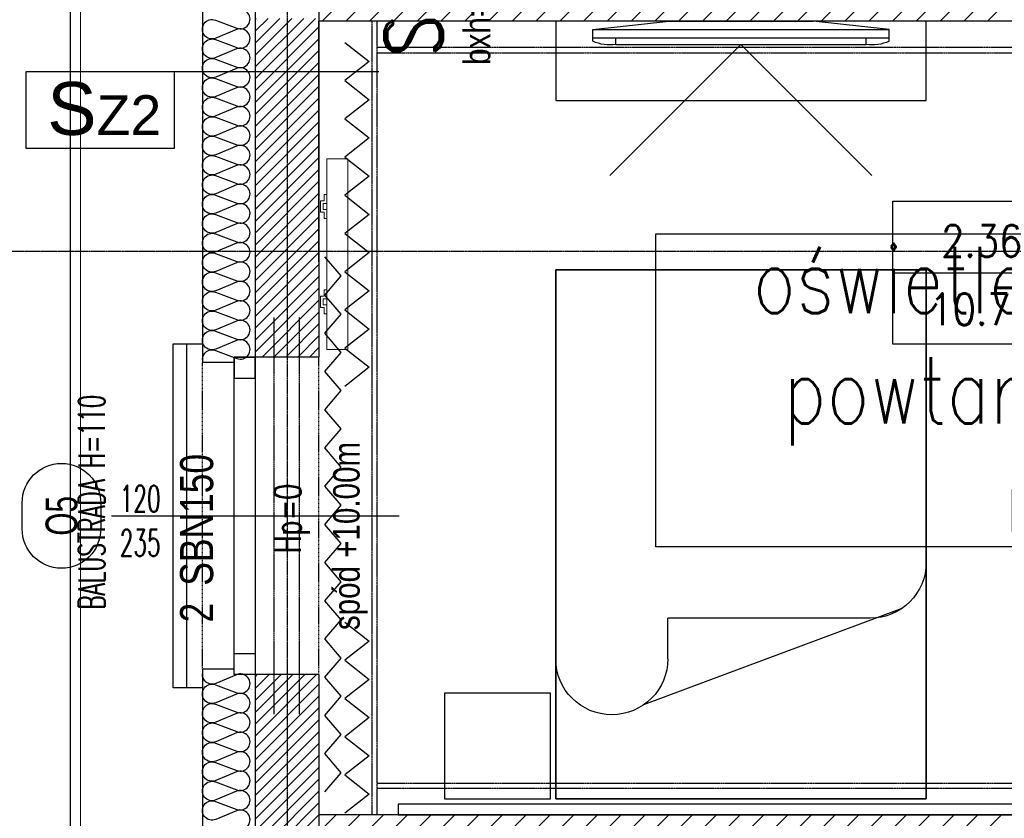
# Model space of a CAD drawing. Header units: millimetres. Extents: x 69081 to 158617, y -37521 to -9534.
# Tile 195 of 256: x 113082 to 113454, y -19423 to -19121. Entities that reach past the tile are written whole.
import ezdxf
from ezdxf.enums import TextEntityAlignment as Align

# ---------------------------------------------------------------- set-up
doc = ezdxf.new("R2010")
doc.units = ezdxf.units.MM
for name, pattern in [('DO', [0.8, 0.6, -0.1, 0, -0.1]), ('DP', [0.5, 0.3, -0.2]), ('KRESKOWA-SREDNIA', [0.2, 0.12, -0.08])]:
    doc.linetypes.add(name, pattern=pattern)
for name, color, linetype in [('0_oświetlenie', 7, 'Continuous'), ('A-----SZ', 8, 'Continuous'), ('A-ARM', 8, 'Continuous'), ('A-BUD-MA-MATERIALY', 8, 'Continuous'), ('A-MEB', 8, 'Continuous'), ('A-OSI', 8, 'DO'), ('A-SCI', 7, 'Continuous'), ('AM DRZWI ZEWN', 1, 'Continuous'), ('BA_okn', 7, 'Continuous'), ('BA_okp', 2, 'Continuous'), ('BA_okw', 1, 'DP'), ('BA_sym', 7, 'Continuous'), ('BA_TXG', 3, 'Continuous'), ('BA_txs', 2, 'Continuous'), ('BA_WIC', 1, 'Continuous'), ('BZ_sym', 7, 'Continuous'), ('BZ_WIC', 1, 'Continuous'), ('F-BIL', 1, 'Continuous'), ('F-BIL-OP', 3, 'Continuous'), ('F-BIL-TA', 1, 'Continuous'), ('JS_OLKA KONSTR', 231, 'Continuous'), ('Nadproża', 5, 'DO'), ('R-----OP', 1, 'Continuous')]:
    doc.layers.add(name, color=color, linetype=linetype)
doc.layers.add('IS_Grzejnik', color=15, linetype='Continuous', lineweight=5)
doc.layers.add('OPIS', color=7, linetype='Continuous', lineweight=25)
doc.styles.add('Arial', font='l_10646.ttf')
doc.styles.add('BIKTBG', font='romand.shx', dxfattribs={"width": 0.9})
doc.styles.add('BIKTS', font='bikromsw.shx', dxfattribs={"width": 0.85})
doc.styles.add('ROMANS', font='romans.shx', dxfattribs={"height": 1})
doc.styles.add('SIMPLEX', font='simplex', dxfattribs={"width": 0.85})
doc.styles.add('WYM--ROMANSSHX-08', font='ROMANS.SHX', dxfattribs={"width": 0.8})

# ---------------------------------------------------------------- blocks, each defined once
blk = doc.blocks.new('A$C45a86280')
at = {"layer": 'A-MEB', "linetype": 'Continuous'}
for p, q in [((130.84, 127.96), (33.19, 164.43)), ((0, 146.99), (0, 0)), ((140, 0), (140, 110.52)), ((0, 0), (140, 0))]:
    blk.add_line(p, q, dxfattribs=at)
at = {"layer": 'A-MEB'}
for p in [(42.35, 146.99), (118.82, 131.7)]:
    blk.add_line(p, (42.35, 131.7), dxfattribs=at)
at = {"layer": 'A-MEB', "linetype": 'Continuous'}
blk.add_lwpolyline([(140, 105.76), (140, 200), (0, 200), (0, 143.88)], dxfattribs=at)
for centre, end in [((21.18, 146.99), 180), ((118.82, 110.52), 90)]:
    blk.add_arc(centre, 21.18, 0, end, dxfattribs=at)
blk = doc.blocks.new('tv 50 cali')
at = {"layer": 'A-MEB'}
for p, q in [((57768.44, -31219.85), (57797.2, -31216.65)), ((57851.69, -31216.65), (57797.2, -31216.65)), ((57880.44, -31219.85), (57851.69, -31216.65)), ((57768.44, -31224.3), (57768.44, -31219.85)), ((57880.44, -31219.85), (57768.44, -31219.85)), ((57880.44, -31224.3), (57880.44, -31219.85)), ((57880.44, -31223.05), (57768.44, -31223.05)), ((57777.2, -31225.55), (57777.2, -31223.05)), ((57871.69, -31225.55), (57871.69, -31223.05)), ((57871.69, -31225.55), (57777.2, -31225.55))]:
    blk.add_line(p, q, dxfattribs=at)
blk.add_lwpolyline([(57774.95, -31275.04), (57824.44, -31225.55), (57873.94, -31275.04)], dxfattribs=at)
for centre, start, end in [((57775.01, -31209.6), 245.9345, 277.8122), ((57873.88, -31209.6), 262.1878, 294.0655)]:
    blk.add_arc(centre, 16.1, start, end, dxfattribs=at)
blk = doc.blocks.new('osie')
at = {"layer": 'A-OSI'}
for p, q in [((19098.6, -41234.89), (19098.6, -42812.96)), ((17978.8, -42047.43), (20818.3, -42047.43))]:
    blk.add_line(p, q, dxfattribs=at)
blk = doc.blocks.new('DYBY-BL5')
at = {"layer": 'F-BIL-TA', "color": 1}
blk.add_line((0, 45), (110, 45), dxfattribs=at)
blk.add_lwpolyline([(0, 0), (0, 90), (110, 90), (110, 0)], close=True, dxfattribs=at)
at = {"layer": 'F-BIL-OP', "style": 'SIMPLEX', "width": 0.85}
blk.add_attdef('NR', text='', height=20, dxfattribs=at).set_placement((56, 55), align=Align.CENTER)
at = {"layer": 'F-BIL-OP', "color": 2, "style": 'SIMPLEX', "width": 0.85, "flags": 1}
for tag, p in [('NAZWA', (119, 55)), ('POSADZKA', (119, 12)), ('GRUPA', (119, -27)), ('RODZAJ', (119, -72))]:
    blk.add_attdef(tag, p, '', height=19, dxfattribs=at)
at = {"layer": 'F-BIL-OP', "color": 2, "style": 'SIMPLEX', "width": 0.85}
blk.add_attdef('POW.', text='', height=20, dxfattribs=at).set_placement((56, 12), align=Align.CENTER)
at = {"layer": 'F-BIL-OP', "color": 2, "style": 'SIMPLEX', "width": 0.85, "flags": 1}
blk.add_attdef('POWH.', text='', height=20, dxfattribs=at).set_placement((56, -27), align=Align.CENTER)
blk = doc.blocks.new('symnadpr')
at = {"style": 'BIKTS', "width": 0.8}
blk.add_attdef('SZT_NADPR', text='', height=25, dxfattribs=at).set_placement((-48.74, -11.67), align=Align.RIGHT)
blk.add_attdef('NAZNADPR', (-42.6, -11.67), '', height=25, dxfattribs=at)
blk = doc.blocks.new('A$C04435ce7')
at = {"layer": 'Nadproża', "ltscale": 0.75}
for p, q in [((2494.1, 2081.37), (2494.1, 1931.37)), ((2503.68, 2081.37), (2503.68, 1931.37))]:
    blk.add_line(p, q, dxfattribs=at)
at = {"layer": 'BZ_sym'}
ref = blk.add_blockref('symnadpr', (2464.91, 2001.46), dxfattribs=dict(at, xscale=0.5, yscale=0.5, zscale=0.5, rotation=90))
ref.add_attrib('naznadpr', 'SBN150', (2471.16, 1979.96), dxfattribs={"height": 12.5, "rotation": 90, "style": 'BIKTS', "width": 0.8})
ref.add_attrib('szt_nadpr', '2', dxfattribs={"height": 12.5, "rotation": 90, "style": 'BIKTS', "width": 0.8}).set_placement((2471.16, 1973.51), align=Align.RIGHT)
at = {"layer": 'BA_TXG', "style": 'BIKTBG', "width": 0.9}
blk.add_text('SZ3', height=22, rotation=90, dxfattribs=at).set_placement((2557.89, 2204.75), align=Align.CENTER)
at = {"layer": 'OPIS', "char_height": 10, "rotation": 90, "style": 'WYM--ROMANSSHX-08'}
for s, insert, width, attachment_point in [('{\\fArial|b0|i0|c238|p34;bxh=24x24cm}', (2565.87, 2246.67), 174.3659, 3), ('{\\fArial|b0|i0|c238|p34;spód +10.00m}', (2516.5, 1963.18), 160, 1)]:
    blk.add_mtext(s, dxfattribs=dict(at, insert=insert, width=width, attachment_point=attachment_point))
blk = doc.blocks.new('grzejniki pietro 2')
at = {"layer": 'IS_Grzejnik', "extrusion": (0, 0, -1), "elevation": -289.1}
blk.add_lwpolyline([(-19178.17, -41509.1), (-19178.17, -41437.1), (-19186.17, -41437.1), (-19186.17, -41509.1)], close=True, dxfattribs=at)
at = {"layer": 'IS_Grzejnik', "elevation": 289.1}
for points in [[(19178.17, -41459.6), (19178.17, -41456.26), (19176.77, -41456.26), (19176.77, -41453.93), (19178.17, -41453.93), (19178.17, -41450.6), (19177.17, -41450.6), (19177.17, -41452.93), (19175.77, -41452.93), (19175.77, -41457.26), (19177.17, -41457.26), (19177.17, -41459.6)], [(19178.17, -41495.6), (19178.17, -41492.26), (19176.77, -41492.26), (19176.77, -41489.93), (19178.17, -41489.93), (19178.17, -41486.6), (19177.17, -41486.6), (19177.17, -41488.93), (19175.77, -41488.93), (19175.77, -41493.26), (19177.17, -41493.26), (19177.17, -41495.6)]]:
    blk.add_lwpolyline(points, close=True, dxfattribs=at)
blk = doc.blocks.new('symdrz')
blk.add_lwpolyline([(-10, -30, -1), (-10, 30), (10, 30, -1), (10, -30)], format="xyb", close=True)
at = {"style": 'BIKTS', "width": 0.8}
blk.add_attdef('SZERDRZ', text='', height=25, dxfattribs=at).set_placement((77.15, 8.8), align=Align.CENTER)
blk.add_attdef('SYMDRZ', text='', height=25, dxfattribs=at).set_placement((0, 0), align=Align.MIDDLE)
blk.add_attdef('WYSDRZ', text='', height=25, dxfattribs=at).set_placement((77.15, -9.49), align=Align.TOP_CENTER)
blk = doc.blocks.new('A$C3901f979')
at = {"layer": 'AM DRZWI ZEWN'}
ref = blk.add_blockref('symdrz', (2259.99, 2082.51), dxfattribs=dict(at, xscale=0.4950000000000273, yscale=0.4950000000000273, zscale=0.4950000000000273, rotation=90))
ref.add_attrib('Symdrz', 'O5', dxfattribs={"layer": 'BA_sym', "height": 12, "rotation": 90, "style": 'BIKTS', "width": 0.7}).set_placement((2259.99, 2082.51), align=Align.MIDDLE_CENTER)

msp = doc.modelspace()

# ---------------------------------------------------------------- hatches: boundary and pattern name
at = {"layer": 'A-----SZ'}
h = msp.add_hatch(dxfattribs=at)
h.set_pattern_fill('ANSI31', color=256, scale=2)
h.set_pattern_definition([(45, (77432.36, 11586.2524), (-4.4901281, 4.4901281), [])])
h.paths.add_polyline_path([(113616.1415, -18660.5941), (113604.1415, -18660.5941), (113604.1415, -18910.5941), (113625.1415, -18910.5941), (113625.1415, -18898.5941), (113616.1415, -18898.5941)])
h.paths.add_polyline_path([(113821.1415, -18696.5941), (113733.1415, -18696.5941), (113733.1415, -18660.5941), (113721.1415, -18660.5941), (113721.1415, -18708.5941), (113821.1415, -18708.5941)])
h.paths.add_polyline_path([(113821.1415, -18898.5941), (113728.1415, -18898.5941), (113728.1415, -18910.5941), (113821.1415, -18910.5941)])
h.paths.add_polyline_path([(113821.1415, -19106.5941), (113195.1415, -19106.5941), (113195.1415, -19121.5941), (113821.1415, -19121.5941)])
h.paths.add_polyline_path([(114646.1415, -19106.5941), (114020.1415, -19106.5941), (114020.1415, -19121.5941), (114646.1415, -19121.5941)])
h.paths.add_polyline_path([(114113.1945, -18898.5941), (114020.1415, -18898.5941), (114020.1415, -18910.5941), (114113.1945, -18910.5941)])
h.paths.add_polyline_path([(114237.1415, -18660.5941), (114225.1415, -18660.5941), (114225.1415, -18898.5941), (114216.1945, -18898.5941), (114216.1945, -18910.5941), (114237.1415, -18910.5941)])
h.paths.add_polyline_path([(114120.1415, -18660.5941), (114108.1415, -18660.5941), (114108.1415, -18696.5941), (114020.1415, -18696.5941), (114020.1415, -18708.5941), (114120.1415, -18708.5941)])
h.paths.add_polyline_path([(114128.1415, -19261.5941), (114020.1415, -19261.5941), (114020.1415, -19273.5941), (114128.1415, -19273.5941)])
h.paths.add_polyline_path([(114287.1415, -19261.5941), (114231.1415, -19261.5941), (114231.1415, -19273.5941), (114275.1415, -19273.5941), (114275.1415, -19421.5941), (114287.1415, -19421.5941)])
h.paths.add_polyline_path([(114646.1415, -19421.5941), (114108.1415, -19421.5941), (114108.1415, -19436.5941), (114646.1415, -19436.5941)])
h.paths.add_polyline_path([(114120.1415, -19373.5941), (114020.1415, -19373.5941), (114020.1415, -19385.5941), (114108.1415, -19385.5941), (114108.1415, -19421.5941), (114120.1415, -19421.5941)])
h.paths.add_polyline_path([(114120.1415, -19436.5941), (114108.1415, -19436.5941), (114108.1415, -19472.5941), (114020.1415, -19472.5941), (114020.1415, -19484.5941), (114120.1415, -19484.5941)])
h.paths.add_polyline_path([(113821.1415, -19373.5941), (113721.1415, -19373.5941), (113721.1415, -19421.5941), (113721.1415, -19484.5941), (113821.1415, -19484.5941), (113821.1415, -19472.5941), (113733.1415, -19472.5941), (113733.1415, -19421.5941), (113733.1415, -19385.5941), (113821.1415, -19385.5941)])
h.paths.add_polyline_path([(114130.1415, -19634.5941), (114020.1415, -19634.5941), (114020.1415, -19646.5941), (114130.1415, -19646.5941)])
h = msp.add_hatch(dxfattribs=at)
h.set_pattern_fill('ANSI31', color=256)
h.set_pattern_definition([(45, (83518.599, 914.314), (-2.24506404, 2.24506402), [])])
h.paths.add_polyline_path([(113171.1814, -19120.5849), (113195.1814, -19120.5849), (113195.1814, -19248.5849), (113171.1814, -19248.5849)])
h = msp.add_hatch(dxfattribs=at)
h.set_pattern_fill('ANSI31', color=256, scale=2)
h.set_pattern_definition([(45, (77432.36, 16085.3974), (-4.49012806, 4.49012806), [])])
h.paths.add_polyline_path([(113612.1415, -19261.5941), (113554.1415, -19261.5941), (113554.1415, -19421.5941), (113566.1415, -19421.5941), (113566.1415, -19273.5941), (113612.1415, -19273.5941)])
h.paths.add_polyline_path([(113821.1415, -19261.5941), (113711.1415, -19261.5941), (113711.1415, -19273.5941), (113821.1415, -19273.5941)])
h.paths.add_polyline_path([(113733.1415, -19421.5941), (113195.1415, -19421.5941), (113195.1415, -19436.5941), (113733.1415, -19436.5941)])
h.paths.add_polyline_path([(113558.6415, -19860.5747), (113546.6415, -19860.5736), (113546.6415, -19940.5941), (113486.6415, -19940.5941), (113486.6415, -19952.5941), (113558.6415, -19952.5941)], flags=17)
h.paths.add_polyline_path([(113821.1415, -20081.5941), (113486.6415, -20081.5941), (113486.6415, -19860.5681), (113471.6415, -19860.5668), (113471.6415, -20351.5941), (113486.6415, -20351.5941), (113486.6415, -20096.5941), (113821.1415, -20096.5941)])
h.paths.add_polyline_path([(113471.6415, -20181.5941), (113219.6415, -20181.5941), (113219.6415, -20203.5941), (113231.6415, -20203.5941), (113231.6415, -20193.5941), (113471.6415, -20193.5941)])
h.paths.add_polyline_path([(113471.6415, -20303.5941), (113371.6415, -20303.5941), (113371.6415, -20351.5941), (113383.6415, -20351.5941), (113383.6415, -20315.5941), (113471.6415, -20315.5941)])
h.paths.add_polyline_path([(113231.6415, -20313.5941), (113231.6415, -20302.5941), (113219.6415, -20302.5941), (113219.6415, -20351.5941), (113231.6415, -20351.5941)])
h.paths.add_polyline_path([(113031.1534, -19860.5269), (113016.1534, -19860.5255), (113016.2519, -20109.5941), (112955.2009, -20109.5941), (112955.2009, -20121.5941), (113016.2566, -20121.5941), (113016.2566, -20256.5941), (113031.3102, -20256.5941)])
h.paths.add_polyline_path([(112856.2009, -20109.5941), (112841.2009, -20109.5941), (112841.2009, -19860.5097), (112826.2009, -19860.5097), (112826.2009, -20120.3598), (112826.2009, -20121.5941), (112856.2009, -20121.5941)])
h.paths.add_polyline_path([(112722.6415, -20121.5941), (112727.2009, -20121.5941), (112727.2009, -20109.5941), (112710.6415, -20109.5941), (112710.6415, -20187.5941), (112612.6415, -20187.5941), (112612.6415, -20156.5941), (112612.6415, -20075.5941), (112600.6415, -20075.5941), (112600.6415, -20087.5941), (112600.6415, -20187.5941), (112410.6415, -20187.5941), (112410.6415, -20199.5941), (112445.6415, -20199.5941), (112445.6415, -20289.5941), (112410.6415, -20289.5941), (112410.6415, -19911.9298), (112395.6415, -19915.3929), (112395.6415, -20360.5941), (112410.6415, -20360.5941), (112410.6415, -20301.5941), (112445.6415, -20301.5941), (112445.6415, -20351.5941), (112457.6415, -20351.5941), (112457.6415, -20199.5941), (112600.6415, -20199.5941), (112600.6415, -20204.5941), (112612.6415, -20204.5941), (112612.6415, -20199.5941), (112722.6415, -20199.5941)])
h.paths.add_polyline_path([(112722.6415, -20298.5941), (112710.6415, -20298.5941), (112710.6415, -20303.5941), (112722.6415, -20303.5941)], flags=17)
h.paths.add_polyline_path([(112612.6415, -20303.5941), (112600.6415, -20303.5941), (112600.6415, -20351.5941), (112612.6415, -20351.5941)], flags=17)
h.paths.add_polyline_path([(112501.6415, -20075.5941), (112410.6415, -20075.5941), (112410.6415, -20087.5941), (112501.6415, -20087.5941)], flags=17)
h.paths.add_polyline_path([(113621.1415, -19860.5941), (113633.1415, -19860.5941), (113633.1415, -19860.5814), (113621.1415, -19860.5803)], flags=17)
h.paths.add_polyline_path([(113761.1415, -19860.5941), (113773.1415, -19860.5941), (113761.1415, -19860.593)], flags=17)
h.paths.add_polyline_path([(113773.1415, -19890.5941), (113773.1415, -19902.5941), (113821.1415, -19902.5941), (113821.1415, -19890.5941)], flags=17)
h.paths.add_polyline_path([(113016.2566, -20256.5941), (113016.2566, -20271.5941), (113016.4304, -20271.5941), (113016.4304, -20351.5941), (113031.3478, -20351.5941), (113031.3102, -20256.5941)])
h.paths.add_polyline_path([(112286.6415, -20375.5941), (112286.6415, -20360.5941), (112230.0579, -20360.5941), (112140.8553, -19974.2149), (112126.2397, -19977.5892), (112218.1264, -20375.5941)])
h.paths.add_polyline_path([(112389.6415, -20360.5941), (112389.6415, -20375.5941), (112445.6415, -20375.5941), (112445.6415, -20360.5941)])
h = msp.add_hatch(dxfattribs=at)
h.set_pattern_fill('ANSI31', color=256)
h.set_pattern_definition([(45, (83518.599, 706.314), (-2.24506404, 2.24506402), [])])
h.paths.add_polyline_path([(113171.1814, -19368.5849), (113195.1814, -19368.5849), (113195.1814, -19456.5849), (113171.1814, -19456.5849)])

# ---------------------------------------------------------------- linework, layer by layer
at = {"layer": '0_oświetlenie', "color": 7, "lineweight": 5, "elevation": 1}
msp.add_lwpolyline([(111353.9326, -21359.284), (114660.1136, -21359.284), (114644.1136, -18638.284), (113105.1136, -18638.284), (113105.1136, -19854.284), (112602.3789, -19854.284), (112319.9319, -18630.8715), (110820.3763, -18977.0712), (111353.9326, -21359.284)], dxfattribs=at)
at = {"layer": 'A-BUD-MA-MATERIALY'}
for points in [[(113151.1408, -19220.1731, -0.52350852), (113156.1, -19216.7347), (113164.1825, -19219.7614, 1.47258809), (113164.0502, -19212.9371), (113156.2323, -19216.2158, -1.47258809), (113156.1, -19209.3915), (113164.1825, -19212.4183, 1.47258809), (113164.0502, -19205.594), (113156.2323, -19208.8726, -1.47258809), (113156.1, -19202.0484), (113164.1825, -19205.0751, 1.47258809), (113164.0502, -19198.2508), (113156.2323, -19201.5295, -1.47258809), (113156.1, -19194.7052), (113164.1825, -19197.732, 1.47258809), (113164.0502, -19190.9077), (113156.2323, -19194.1863, -1.47258809), (113156.1, -19187.3621), (113164.1825, -19190.3888, 1.47258809), (113164.0502, -19183.5645), (113156.2323, -19186.8432, -1.47258809), (113156.1, -19180.0189), (113164.1825, -19183.0457, 1.47258809), (113164.0502, -19176.2214), (113156.2323, -19179.5, -1.47258809), (113156.1, -19172.6758), (113164.1825, -19175.7025, 1.47258809), (113164.0502, -19168.8782), (113156.2323, -19172.1569, -1.47258809), (113156.1, -19165.3326), (113164.1825, -19168.3593, 1.47258809), (113164.0502, -19161.5351), (113156.2323, -19164.8137, -1.47258809), (113156.1, -19157.9895), (113164.1825, -19161.0162, 1.47258809), (113164.0502, -19154.1919), (113156.2323, -19157.4706, -1.47258809), (113156.1, -19150.6463), (113164.1825, -19153.673, 1.47258809), (113164.0502, -19146.8488), (113156.2323, -19150.1274, -1.47258809), (113156.1, -19143.3032), (113164.1825, -19146.3299, 1.47258809), (113164.0502, -19139.5056), (113156.2323, -19142.7843, -1.47258809), (113156.1, -19135.96), (113164.1825, -19138.9867, 1.47258809), (113164.0502, -19132.1625), (113156.2323, -19135.4411, -1.47258809), (113156.1, -19128.6168), (113164.1825, -19131.6436, 1.47258809), (113164.0502, -19124.8193), (113156.2323, -19128.098, -1.47258809), (113156.1, -19121.2737), (113164.1825, -19124.3004, 1.47258809), (113164.0502, -19117.4762)], [(113151.1408, -19249.5457, -0.52350852), (113156.1, -19246.1073), (113164.1825, -19249.134, 1.47258809), (113164.0502, -19242.3097), (113156.2323, -19245.5884, -1.47258809), (113156.1, -19238.7641), (113164.1825, -19241.7909, 1.47258809), (113164.0502, -19234.9666), (113156.2323, -19238.2452, -1.47258809), (113156.1, -19231.421), (113164.1825, -19234.4477, 1.47258809), (113164.0502, -19227.6234), (113156.2323, -19230.9021, -1.47258809), (113156.1, -19224.0778), (113164.1825, -19227.1046, 1.47258809), (113164.0502, -19220.2803), (113156.2323, -19223.5589, -1.47258809), (113156.1, -19216.7347), (113164.1825, -19219.7614, 1.47258809), (113164.0502, -19212.9371), (113156.2323, -19216.2158, -1.47258809), (113156.1, -19209.3915), (113164.1825, -19212.4183, 1.47258809), (113164.0502, -19205.594), (113156.2323, -19208.8726, -1.47258809), (113156.1, -19202.0484), (113164.1825, -19205.0751, 1.47258809), (113164.0502, -19198.2508), (113156.2323, -19201.5295, -1.47258809), (113156.1, -19194.7052), (113164.1825, -19197.732, 1.47258809), (113164.0502, -19190.9077), (113156.2323, -19194.1863, -1.47258809), (113156.1, -19187.3621), (113164.1825, -19190.3888, 1.47258809), (113164.0502, -19183.5645), (113156.2323, -19186.8432, -1.47258809), (113156.1, -19180.0189), (113164.1825, -19183.0457, 1.47258809), (113164.0502, -19176.2214), (113156.2323, -19179.5, -1.47258809), (113156.1, -19172.6758), (113164.1825, -19175.7025, 1.47258809), (113164.0502, -19168.8782), (113156.2323, -19172.1569, -1.47258809), (113156.1, -19165.3326), (113164.1825, -19168.3593, 1.47258809), (113164.0502, -19161.5351), (113156.2323, -19164.8137, -1.47258809), (113156.1, -19157.9895), (113164.1825, -19161.0162, 1.47258809), (113164.0502, -19154.1919), (113156.2323, -19157.4706, -1.47258809), (113156.1, -19150.6463), (113164.1825, -19153.673, 1.47258809), (113164.0502, -19146.8488), (113156.2323, -19150.1274, -1.47258809), (113156.1, -19143.3032), (113164.1825, -19146.3299, 1.47258809), (113164.0502, -19139.5056), (113156.2323, -19142.7843, -1.47258809), (113156.1, -19135.96), (113164.1825, -19138.9867, 1.47258809), (113164.0502, -19132.1625), (113156.2323, -19135.4411, -1.47258809), (113156.1, -19128.6168), (113164.1825, -19131.6436, 1.47258809), (113164.0502, -19124.8193), (113156.2323, -19128.098, -1.47258809), (113156.1, -19121.2737), (113164.1825, -19124.3004, 1.47258809), (113164.0502, -19117.4762)], [(113164.1825, -19426.8565, 1.47258809), (113164.0502, -19420.0322), (113156.2323, -19423.3108, -1.47258809), (113156.1, -19416.4866), (113164.1825, -19419.5133, 1.47258809), (113164.0502, -19412.689), (113156.2323, -19415.9677, -1.47258809), (113156.1, -19409.1434), (113164.1825, -19412.1702, 1.47258809), (113164.0502, -19405.3459), (113156.2323, -19408.6245, -1.47258809), (113156.1, -19401.8003), (113164.1825, -19404.827, 1.47258809), (113164.0502, -19398.0027), (113156.2323, -19401.2814, -1.47258809), (113156.1, -19394.4571), (113164.1825, -19397.4838, 1.47258809), (113164.0502, -19390.6596), (113156.2323, -19393.9382, -1.47258809), (113156.1, -19387.114), (113164.1825, -19390.1407, 1.47258809), (113164.0502, -19383.3164), (113156.2323, -19386.5951, -1.47258809), (113156.1, -19379.7708), (113164.1825, -19382.7975, 1.47258809), (113164.0502, -19375.9733), (113156.2323, -19379.2519, -1.47258809), (113156.1, -19372.4277), (113164.1825, -19375.4544, 1.47258809), (113164.0502, -19368.6301), (113156.2323, -19371.9088, -0.55167917), (113151.1451, -19368.3444)]]:
    msp.add_lwpolyline(points, format="xyb", dxfattribs=at)
at = {"layer": 'A-MEB', "linetype": 'KRESKOWA-SREDNIA'}
for points in [[(113215.1415, -19121.5941), (113215.1415, -19421.5941)], [(113217.1415, -19421.5941), (113217.1415, -19121.5941)], [(113217.1415, -19133.5941), (113554.1415, -19133.5941), (113554.1415, -19131.5941), (113217.1415, -19131.5941)], [(113217.1415, -19409.5941), (113554.1415, -19409.5941), (113554.1415, -19411.5941), (113217.1415, -19411.5941)]]:
    msp.add_lwpolyline(points, dxfattribs=at)
at = {"layer": 'A-MEB'}
for points in [[(113424.6415, -19121.5941), (113284.6415, -19121.5941), (113284.6415, -19151.5941), (113424.6415, -19151.5941)], [(113424.6415, -19215.5941), (113284.6415, -19215.5941), (113284.6415, -19415.5941), (113424.6415, -19415.5941)], [(113544.1415, -19421.5941), (113544.1415, -19417.5941), (113225.1415, -19417.5941), (113225.1415, -19421.5941)]]:
    msp.add_lwpolyline(points, close=True, dxfattribs=at)
for points in [[(113204.9592, -19129.6843), (113214.1949, -19136.905), (113204.9592, -19144.1258)], [(113204.9592, -19144.1258), (113214.1949, -19151.3465), (113204.9592, -19158.5672)], [(113204.9592, -19158.5672), (113214.1949, -19165.788), (113204.9592, -19173.0087)], [(113204.9592, -19173.0087), (113214.1949, -19180.2295), (113204.9592, -19187.4502)], [(113204.9592, -19187.4502), (113214.1949, -19194.6709), (113204.9592, -19201.8917)], [(113204.9592, -19201.8917), (113214.1949, -19209.1124), (113204.9592, -19216.3331)], [(113197.3951, -19225.1617), (113203.6308, -19217.9409), (113197.3951, -19210.7202)], [(113204.9592, -19216.3331), (113214.1949, -19223.5539), (113204.9592, -19230.7746)], [(113197.3951, -19239.6032), (113203.6308, -19232.3824), (113197.3951, -19225.1617)], [(113204.9592, -19230.7746), (113214.1949, -19237.9954), (113204.9592, -19245.2161)], [(113197.3951, -19254.0446), (113203.6308, -19246.8239), (113197.3951, -19239.6032)], [(113204.9592, -19245.2161), (113214.1949, -19252.4368), (113204.9592, -19259.6576)], [(113197.3951, -19268.4861), (113203.6308, -19261.2654), (113197.3951, -19254.0446)], [(113197.3951, -19282.9276), (113203.6308, -19275.7069), (113197.3951, -19268.4861)], [(113197.3951, -19297.3691), (113203.6308, -19290.1483), (113197.3951, -19282.9276)], [(113197.3951, -19311.8106), (113203.6308, -19304.5898), (113197.3951, -19297.3691)], [(113197.3951, -19326.252), (113203.6308, -19319.0313), (113197.3951, -19311.8106)], [(113197.3951, -19340.6935), (113203.6308, -19333.4728), (113197.3951, -19326.252)], [(113197.3951, -19355.135), (113203.6308, -19347.9142), (113197.3951, -19340.6935)], [(113204.9592, -19348.7296), (113214.1949, -19355.9503), (113204.9592, -19363.171)], [(113197.3951, -19369.5765), (113203.6308, -19362.3557), (113197.3951, -19355.135)], [(113204.9592, -19363.171), (113214.1949, -19370.3918), (113204.9592, -19377.6125)], [(113197.3951, -19384.0179), (113203.6308, -19376.7972), (113197.3951, -19369.5765)], [(113204.9592, -19377.6125), (113214.1949, -19384.8333), (113204.9592, -19392.054)], [(113282.6415, -19375.5941), (113242.6415, -19375.5941), (113242.6415, -19415.5941), (113282.6415, -19415.5941), (113282.6415, -19375.5941)], [(113197.3951, -19398.4594), (113203.6308, -19391.2387), (113197.3951, -19384.0179)], [(113204.9592, -19392.054), (113214.1949, -19399.2747), (113204.9592, -19406.4955)], [(113197.3951, -19412.9009), (113203.6308, -19405.6802), (113197.3951, -19398.4594)], [(113204.9592, -19406.4955), (113214.1949, -19413.7162), (113204.9592, -19420.937)]]:
    msp.add_lwpolyline(points, dxfattribs=at)
at = {"layer": 'A-SCI', "color": 5}
for p, q in [((113821.1415, -19121.5941), (113195.1415, -19121.5941)), ((113733.1415, -19421.5941), (113195.1415, -19421.5941)), ((113733.1415, -19421.5941), (113195.1415, -19421.5941))]:
    msp.add_line(p, q, dxfattribs=at)
at = {"layer": 'A-SCI', "color": 4}
for p, q in [((113195.1415, -19248.5941), (113163.1415, -19248.5941)), ((113195.1415, -19368.5941), (113163.1415, -19368.5941))]:
    msp.add_line(p, q, dxfattribs=at)
for points in [[(113151.1415, -19042.0086), (113151.1415, -19250.5941)], [(113171.1415, -19044.0086), (113171.1415, -19248.5941)], [(113195.1415, -19044.0086), (113195.1415, -19248.5941)], [(113195.1415, -19212.5941), (113195.1415, -19121.5941)], [(113163.1415, -19248.5941), (113163.1415, -19250.5941), (113151.1415, -19250.5941)], [(113151.1415, -19366.5941), (113151.1415, -19627.5941)], [(113163.1415, -19368.5941), (113163.1415, -19366.5941), (113151.1415, -19366.5941)], [(113171.1415, -19368.5941), (113171.1415, -19625.5941)], [(113195.1415, -19368.5941), (113195.1415, -19625.5941)]]:
    msp.add_lwpolyline(points, dxfattribs=at)
at = {"layer": 'BA_okn'}
for points in [[(113163.1415, -19368.5941), (113163.1415, -19248.5941), (113171.1415, -19248.5941), (113171.1415, -19368.5941)], [(113163.1415, -19248.5941), (113163.1415, -19256.5941), (113171.1415, -19256.5941), (113171.1415, -19248.5941)], [(113163.1415, -19368.5941), (113163.1415, -19360.5941), (113171.1415, -19360.5941), (113171.1415, -19368.5941)]]:
    msp.add_lwpolyline(points, close=True, dxfattribs=at)
at = {"layer": 'BA_okp'}
msp.add_lwpolyline([(113151.1415, -19373.5941), (113140.1415, -19373.5941), (113140.1415, -19243.5941), (113151.1415, -19243.5941)], dxfattribs=at)
msp.add_lwpolyline([(113140.1415, -19243.5941), (113145.1415, -19243.5941), (113145.1415, -19373.5941), (113140.1415, -19373.5941)], close=True, dxfattribs=at)
at = {"layer": 'BA_okw'}
for p, q in [((113195.1415, -19368.5941), (113195.1415, -19248.5941)), ((113151.1415, -19366.5941), (113151.1415, -19250.5941))]:
    msp.add_line(p, q, dxfattribs=at)
at = {"layer": 'BA_WIC'}
for p, q in [((113217.793, -19140.8161), (113140.6407, -19140.8161)), ((113116.7381, -19308.5941), (113225.5449, -19308.5941))]:
    msp.add_line(p, q, dxfattribs=at)
msp.add_lwpolyline([(113084.4622, -19169.6341), (113140.6407, -19169.6341), (113140.6407, -19140.8161), (113084.4622, -19140.8161)], close=True, dxfattribs=at)
at = {"layer": 'BZ_WIC'}
msp.add_lwpolyline([(113101.1415, -19766.5941), (112688.1786, -19766.5941), (112448.9992, -18730.5941), (113101.1415, -18730.5941)], close=True, dxfattribs=at)

# ---------------------------------------------------------------- block references
at = {"layer": 'A-ARM', "xscale": -1}
msp.add_blockref('tv 50 cali', (171179.0857, 12095.0533), dxfattribs=at)
at = {"layer": 'A-MEB', "xscale": -1, "rotation": 180}
msp.add_blockref('A$C45a86280', (113284.6415, -19215.5941), dxfattribs=at)
msp.add_blockref('A$C45a86280', (113284.6415, -19215.5941), dxfattribs=at)
at = {"layer": 'A-SCI', "color": 4}
msp.add_blockref('osie', (94084.5456, 22838.835), dxfattribs=at)
at = {"layer": 'AM DRZWI ZEWN'}
msp.add_blockref('A$C3901f979', (110837.8965, -21391.1009), dxfattribs=at)
at = {"layer": 'F-BIL', "xscale": 0.6, "yscale": 0.6, "zscale": 0.6}
msp.add_blockref('DYBY-BL5', (113412.0084, -19243.7188), dxfattribs=at).add_auto_attribs({'NR': '2.36', 'POW.': '10.77'})
at = {"layer": 'IS_Grzejnik'}
msp.add_blockref('grzejniki pietro 2', (94019.9764, 22263.4019, -289.1), dxfattribs=at)
at = {"layer": 'JS_OLKA KONSTR'}
msp.add_blockref('A$C04435ce7', (110684.0499, -21314.9635), dxfattribs=at)

# ---------------------------------------------------------------- texts
at = {"layer": '0_oświetlenie', "linetype": 'Continuous', "insert": (113516.417, -19206.9631, 1), "char_height": 25, "width": 378.004849, "attachment_point": 2, "style": 'WYM--ROMANSSHX-08', "bg_fill": 16, "box_fill_scale": 1.2, "bg_fill_color": 257, "bg_fill_transparency": 0}
msp.add_mtext('\\Fsimplex.shx|c238;oświetlenie wg projektu powtarzalnego wnętrz \\Pmoduł 2C', dxfattribs=at)
at = {"layer": 'BA_txs', "insert": (113119.9248, -19297.1243), "char_height": 10, "width": 211.406726, "attachment_point": 1, "style": 'ROMANS'}
msp.add_mtext('\\pxse0.96;{\\W0.6;\\C1;120\\P235}', dxfattribs=at)
at = {"layer": 'R-----OP', "insert": (113092.5215, -19144.6382), "char_height": 12.5, "width": 45.544203, "attachment_point": 1, "style": 'Arial'}
msp.add_mtext('\\pxql;{\\fArial|b0|i0|c238|p34;\\H1.6x;S\\H0.75x;Z2}', dxfattribs=at)
at = {"layer": 'R-----OP', "char_height": 10, "rotation": 90, "style": 'ROMANS'}
for s, insert, width, attachment_point in [('\\pxql;{\\W0.6;BALUSTRADA H=110}', (113104.3291, -19344.0695), 237.48282, 1), ('\\pxql;{\\W0.7;Hp=0}', (113191.7056, -19322.6124), 246.829506, 7)]:
    msp.add_mtext(s, dxfattribs=dict(at, insert=insert, width=width, attachment_point=attachment_point))

doc.saveas('drawing.dxf')
